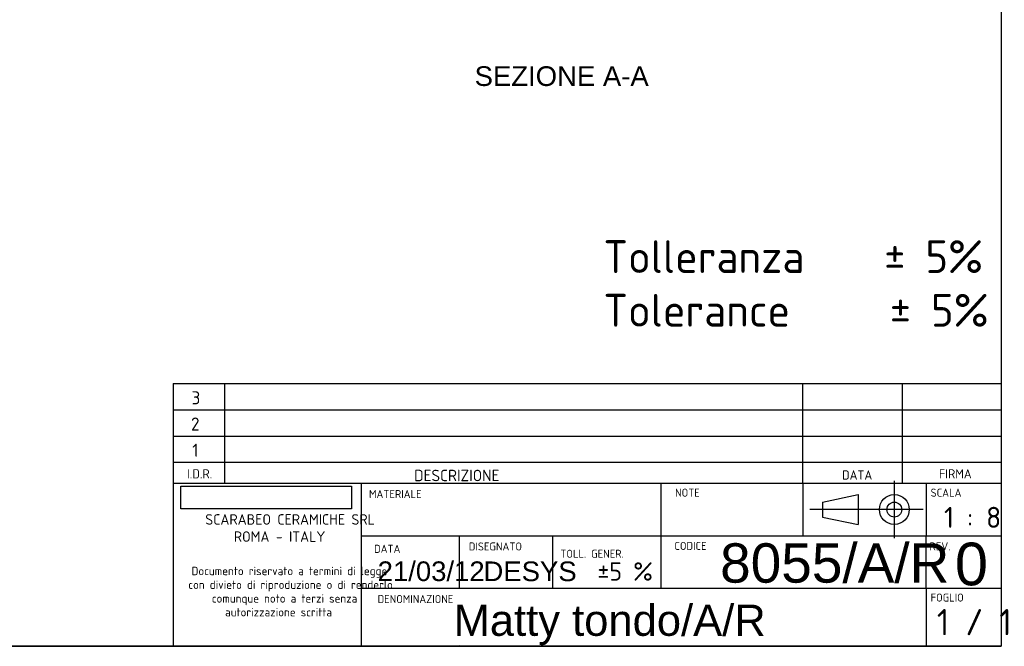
# Model space of a CAD drawing. Header units: millimetres. Extents: x 11 to 285, y 7 to 203.
# Tile 2 of 3: x 135 to 285, y 7 to 103. Entities that reach past the tile are written whole.
import ezdxf
from ezdxf.enums import TextEntityAlignment as Align
from ezdxf.lldxf.tags import DXFTag

# ---------------------------------------------------------------- set-up
doc = ezdxf.new("R2010")
doc.units = ezdxf.units.MM
for name, color, linetype in [('1', 7, 'Continuous'), ('Default', 7, 'Continuous'), ('Predefinito', 7, 'Continuous')]:
    doc.layers.add(name, color=color, linetype=linetype)
doc.styles.add('SEACAD_Arial', font='ARIAL.TTF')
doc.styles.add('SEACAD_Solid_Edge_ISO', font='seiso.ttf')
doc.styles.add('SEACAD_Solid_Edge_ISOB', font='seisobd.ttf')
doc.styles.add('SEACAD_Solid_Edge_ISOBI', font='seisobi.ttf')
tags = doc.linetypes.add('CENTER2', pattern=[28.575, 19.05, -3.175, 3.175, -3.175]).pattern_tags.tags
tags[10:11] = [DXFTag(74, 4), DXFTag(75, 0), DXFTag(340, '0'), DXFTag(46, 0.0), DXFTag(50, 0.0), DXFTag(44, 0.0), DXFTag(45, 0.0)]
tags[8:9] = [DXFTag(74, 4), DXFTag(75, 0), DXFTag(340, '0'), DXFTag(46, 0.0), DXFTag(50, 0.0), DXFTag(44, 0.0), DXFTag(45, 0.0)]
tags[6:7] = [DXFTag(74, 4), DXFTag(75, 0), DXFTag(340, '0'), DXFTag(46, 0.0), DXFTag(50, 0.0), DXFTag(44, 0.0), DXFTag(45, 0.0)]
tags[4:5] = [DXFTag(74, 4), DXFTag(75, 0), DXFTag(340, '0'), DXFTag(46, 0.0), DXFTag(50, 0.0), DXFTag(44, 0.0), DXFTag(45, 0.0)]
picture_1 = doc.add_image_def('image1.jpg', size_in_pixel=(300, 40))

# ---------------------------------------------------------------- blocks, each defined once
blk = doc.blocks.new('SEANNOT_GROUP6')
at = {"layer": 'Default', "color": 7, "linetype": 'Continuous', "style": 'SEACAD_Arial'}
blk.add_text('21/03/12', height=3, dxfattribs=at).set_placement((189.29, 20.23), align=Align.TOP_LEFT)
blk = doc.blocks.new('SEANNOT_GROUP7')
at = {"layer": 'Default', "color": 7, "linetype": 'Continuous', "style": 'SEACAD_Solid_Edge_ISOB'}
blk.add_text('1 / 1', height=4, dxfattribs=at).set_placement((274.53, 12.97), align=Align.TOP_LEFT)
blk = doc.blocks.new('SEANNOT_GROUP8')
at = {"layer": 'Predefinito', "color": 7, "linetype": 'CENTER2'}
for p, q in [((268.05, 32.51), (268.05, 23.76)), ((272.43, 28.14), (263.68, 28.14))]:
    blk.add_line(p, q, dxfattribs=at)
blk = doc.blocks.new('SEANNOT_GROUP9')
at = {"layer": 'Predefinito', "color": 7, "linetype": 'CENTER2'}
blk.add_line((264.58, 28.14), (255.17, 28.14), dxfattribs=at)
blk = doc.blocks.new('SEANNOT_GROUP10')
at = {"layer": 'Predefinito', "color": 7, "linetype": 'Continuous', "style": 'SEACAD_Arial'}
blk.add_text('Matty tondo/A/R', height=4.75, dxfattribs=at).set_placement((200.87, 13.63), align=Align.TOP_LEFT)
blk = doc.blocks.new('SEANNOT_GROUP12')
at = {"layer": 'Predefinito', "color": 7, "linetype": 'Continuous', "style": 'SEACAD_Arial'}
blk.add_text('DESYS', height=3, dxfattribs=at).set_placement((205.42, 20.22), align=Align.TOP_LEFT)
blk = doc.blocks.new('SEANNOT_GROUP14')
at = {"layer": 'Predefinito', "color": 7, "linetype": 'Continuous', "style": 'SEACAD_Arial'}
blk.add_text('8055/A/R', height=6, dxfattribs=at).set_placement((241.49, 22.99), align=Align.TOP_LEFT)
blk = doc.blocks.new('SEANNOT_GROUP15')
at = {"layer": 'Predefinito', "color": 7, "linetype": 'Continuous', "style": 'SEACAD_Arial'}
blk.add_text('0', height=6.5, dxfattribs=at).set_placement((277.28, 23.09), align=Align.TOP_LEFT)

msp = doc.modelspace()

# ---------------------------------------------------------------- linework, layer by layer
at = {"layer": '1', "color": 7, "linetype": 'Continuous'}
for p, q in [((284.3566, 202.845), (284.3566, 7.2813)), ((158.1293, 47.3492), (284.3566, 47.3492)), ((254.0877, 32.148), (254.0877, 47.348)), ((269.2877, 32.148), (269.2877, 47.348)), ((158.1293, 43.3492), (284.3566, 43.3492)), ((158.1293, 39.3492), (284.3566, 39.3492)), ((158.1293, 35.3492), (284.3566, 35.3492)), ((158.1293, 32.148), (284.3566, 32.148)), ((254.0877, 32.148), (254.0877, 24.148)), ((272.887, 32.148), (272.887, 24.148)), ((257.0986, 29.2778), (262.5353, 30.4173)), ((262.5353, 30.4173), (262.5353, 25.8591)), ((257.0986, 29.2778), (257.0986, 26.9987)), ((257.0986, 26.9987), (262.5353, 25.8591)), ((186.7808, 24.148), (284.3566, 24.148)), ((272.887, 16.148), (272.887, 24.148)), ((186.7808, 16.148), (284.3566, 16.148)), ((272.887, 16.148), (272.887, 7.4715)), ((284.3566, 7.2813), (10.8564, 7.2813)), ((88.7928, 7.3094), (284.3566, 7.3094))]:
    msp.add_line(p, q, dxfattribs=at)
for radius in [2.2791, 1.1396]:
    msp.add_circle((268.0508, 28.1382), radius, dxfattribs=at)
at = {"layer": 'Predefinito', "color": 7, "linetype": 'Continuous'}
for p, q in [((158.1293, 47.3492), (158.1293, 7.4489)), ((165.9434, 47.3492), (165.9434, 32.148)), ((186.7808, 32.148), (186.7808, 7.4489)), ((232.4353, 32.148), (232.4353, 16.148)), ((201.7143, 24.148), (201.7143, 16.148)), ((215.9586, 24.148), (215.9586, 16.148)), ((201.7143, 7.4715), (201.7143, 7.4489))]:
    msp.add_line(p, q, dxfattribs=at)

# ---------------------------------------------------------------- block references
at = {"layer": 'Default'}
for name in ['SEANNOT_GROUP6', 'SEANNOT_GROUP7']:
    msp.add_blockref(name, (0, 0), dxfattribs=at)
at = {"layer": 'Predefinito'}
for name in ['SEANNOT_GROUP8', 'SEANNOT_GROUP9', 'SEANNOT_GROUP14', 'SEANNOT_GROUP15', 'SEANNOT_GROUP12', 'SEANNOT_GROUP10']:
    msp.add_blockref(name, (0, 0), dxfattribs=at)

# ---------------------------------------------------------------- texts
at = {"layer": '1', "color": 7, "linetype": 'Continuous', "style": 'SEACAD_Solid_Edge_ISO'}
for s, height, p in [('MATERIALE', 1.224, (187.973, 31.114)), ('NOTE', 1.224, (234.6244, 31.3256)), ('SCALA', 1.224, (273.5792, 31.3256)), ('1 : 8', 3.2, (275.6311, 28.5532)), ('DATA', 1.224, (188.7404, 22.7613)), ('DISEGNATO', 1.224, (203.1816, 23.1195)), ('CODICE', 1.224, (234.5252, 23.2047)), ('REV.', 1.224, (273.4061, 23.1386)), ('TOLL. GENER.', 1.224, (217.1415, 22.0094)), ('±5 %', 2.8, (222.7911, 20.0941)), ('DENOMINAZIONE', 1.220896, (189.2884, 15.1006)), ('FOGLIO', 1.224, (273.5792, 15.3256))]:
    msp.add_text(s, height=height, dxfattribs=at).set_placement(p, align=Align.TOP_LEFT)
at = {"layer": 'Default', "color": 7, "linetype": 'Continuous'}
for s, height, style, p in [('SEZIONE A-A', 3, 'SEACAD_Arial', (204.0689, 95.74)), ('Tolleranza    ± 5%', 5, 'SEACAD_Solid_Edge_ISO', (223.6985, 69.2101)), ('Tolerance     ± 5%', 5, 'SEACAD_Solid_Edge_ISO', (223.6985, 61.0283))]:
    msp.add_text(s, height=height, dxfattribs=dict(at, style=style)).set_placement(p, align=Align.TOP_LEFT)
at = {"layer": 'Predefinito', "color": 7, "linetype": 'Continuous'}
for s, height, style, p in [('3', 2, 'SEACAD_Solid_Edge_ISO', (160.9227, 46.1813)), ('2', 2, 'SEACAD_Solid_Edge_ISO', (160.8318, 42.1813)), ('1', 2, 'SEACAD_Solid_Edge_ISO', (161.0363, 38.1813)), ('I.D.R.', 1.4, 'SEACAD_Solid_Edge_ISO', (160.2149, 34.2886)), ('DESCRIZIONE', 1.75, 'SEACAD_Solid_Edge_ISO', (194.8541, 34.2124)), ('DATA', 1.4, 'SEACAD_Solid_Edge_ISO', (260.0826, 34.1077)), ('FIRMA', 1.4, 'SEACAD_Solid_Edge_ISO', (274.8449, 34.2874)), ('SCARABEO CERAMICHE SRL', 1.6, 'SEACAD_Solid_Edge_ISOBI', (163.0174, 27.4318)), ('ROMA - ITALY', 1.6, 'SEACAD_Solid_Edge_ISOBI', (167.3628, 24.8136)), ('Documento riservato a termini di legge', 1.28, 'SEACAD_Solid_Edge_ISO', (160.9106, 19.4102)), ('con divieto di riproduzione o di renderlo', 1.28, 'SEACAD_Solid_Edge_ISO', (160.4306, 17.3156)), ('comunque noto a terzi senza ', 1.28, 'SEACAD_Solid_Edge_ISO', (164.0088, 15.2211)), ('autorizzazione scritta', 1.28, 'SEACAD_Solid_Edge_ISO', (166.0306, 13.1265))]:
    msp.add_text(s, height=height, dxfattribs=dict(at, style=style)).set_placement(p, align=Align.TOP_LEFT)

# ---------------------------------------------------------------- pictures from other files: only their frames are drawn
image = msp.add_image(picture_1, insert=(159.2878, 28.2286), size_in_units=(26.0238, 3.4698))

doc.saveas('drawing.dxf')
